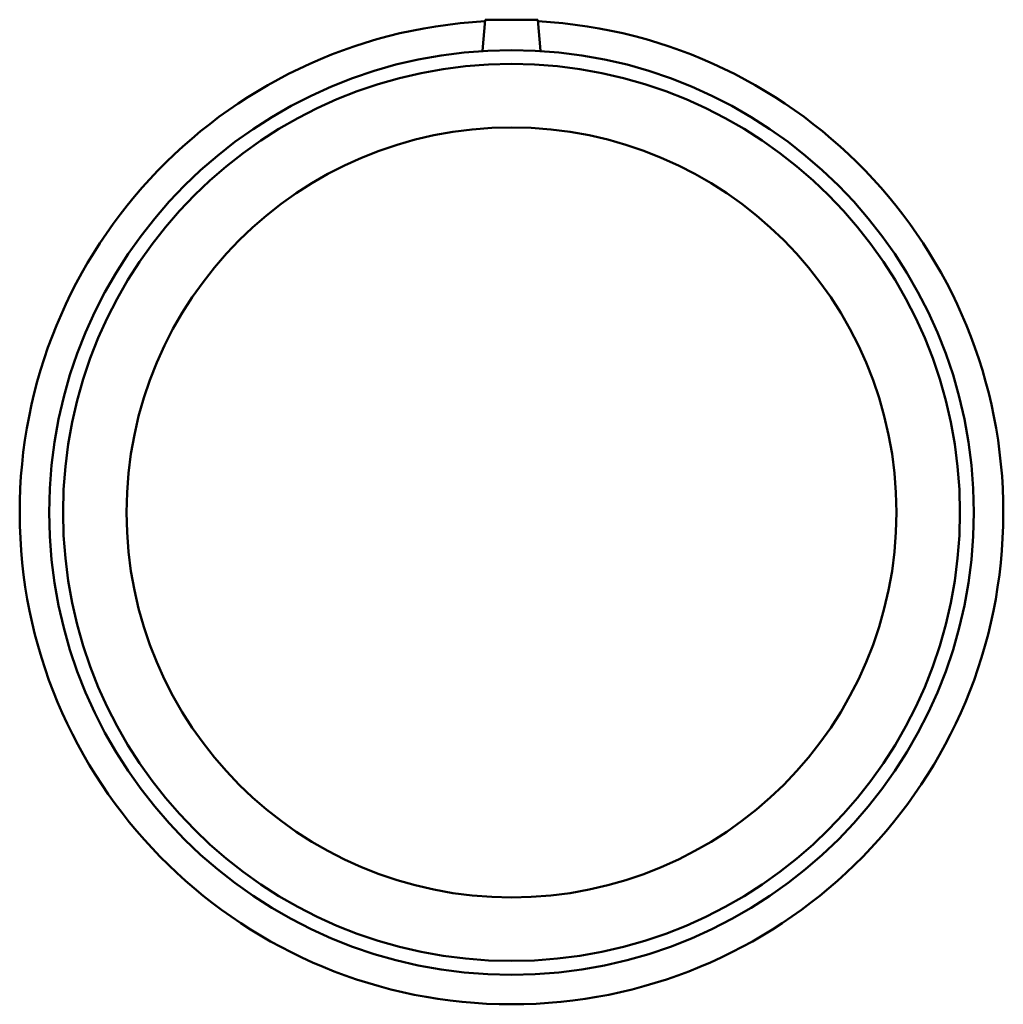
# Model space of a CAD drawing. Header units: inches. Extents: x -30 to 83, y -45 to 87.
# Tile 3 of 6: x -30 to -19, y 23 to 34. Entities that reach past the tile are written whole.
import ezdxf

# ---------------------------------------------------------------- set-up
doc = ezdxf.new("R2010")
doc.units = ezdxf.units.IN
doc.header["$MEASUREMENT"] = 0
doc.layers.add('Visible (ANSI)', color=7, linetype='Continuous', lineweight=50)

msp = doc.modelspace()

# ---------------------------------------------------------------- linework, layer by layer
at = {"layer": 'Visible (ANSI)'}
for p, q in [((-25.246, 33.921), (-25.277, 33.571)), ((-25.246, 33.921), (-24.656, 33.921)), ((-24.656, 33.921), (-24.625, 33.571))]:
    msp.add_line(p, q, dxfattribs=at)
for radius in [5.17, 5.015, 4.305]:
    msp.add_circle((-24.951, 28.411), radius, dxfattribs=at)
msp.add_arc((-24.951, 28.411), 5.5, 93.0939, 86.9061, dxfattribs=at)

doc.saveas('drawing.dxf')
